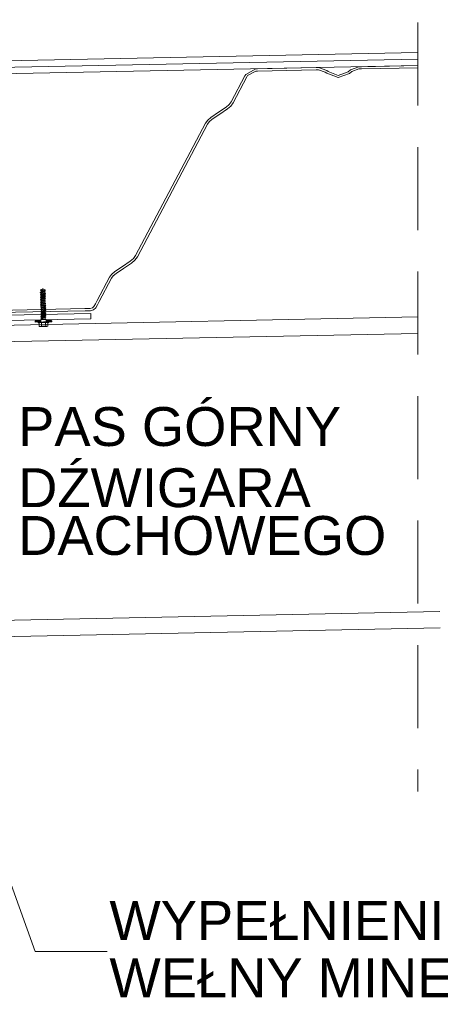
# Model space of a CAD drawing. Header units: millimetres. Extents: x -3262 to 9, y -3066 to -755.
# Tile 5 of 9: x -2698 to -2535, y -1759 to -1379. Entities that reach past the tile are written whole.
import ezdxf

# ---------------------------------------------------------------- set-up
doc = ezdxf.new("R2010")
doc.units = ezdxf.units.MM
doc.header["$MEASUREMENT"] = 0
doc.linetypes.add('ACAD_ISO03W100', pattern=[2500, 1250, -1250])
doc.linetypes.add('JIS_02_2.0', pattern=[48, 32, -16])
doc.layers.add('a___przekrojowa___0.5_Nr_pióra__160', color=7, linetype='Continuous', lineweight=20, true_color=0x020602)
for name, color, linetype, lineweight in [('a___widokowa_0.25_Nr_pióra__130', 5, 'Continuous', 20), ('Budowlane - Opisy_Nr_pióra__7', 7, 'Continuous', 13), ('detale_Nr_pióra__7', 7, 'Continuous', 13), ('wypelnienia przekrojowe_Nr_pióra__251', 94, 'Continuous', 20)]:
    doc.layers.add(name, color=color, linetype=linetype, lineweight=lineweight)
doc.styles.add('GENERATED_STYLE_1', font='txt')

msp = doc.modelspace()

# ---------------------------------------------------------------- linework, layer by layer
at = {"layer": 'a___przekrojowa___0.5_Nr_pióra__160', "linetype": 'Continuous'}
for p, q in [((-2610.74, -1400.88), (-2610.42, -1400.29)), ((-2610.42, -1400.29), (-2606.56, -1398.14)), ((-2609.67, -1400.72), (-2606.55, -1399.01)), ((-2606.56, -1398.14), (-2605.91, -1398.11)), ((-2606.55, -1399.01), (-2605.88, -1398.99)), ((-2605.91, -1398.11), (-2583.2, -1397.66)), ((-2605.88, -1398.99), (-2583.18, -1398.53)), ((-2583.2, -1397.66), (-2582.37, -1397.63)), ((-2583.18, -1398.53), (-2582.34, -1398.51)), ((-2579.16, -1398.76), (-2582.37, -1397.63)), ((-2579.71, -1399.44), (-2582.34, -1398.51)), ((-2579.19, -1399.86), (-2579.71, -1399.44)), ((-2574.8, -1401.52), (-2579.19, -1399.86)), ((-2578.63, -1399.19), (-2579.16, -1398.76)), ((-2574.8, -1400.65), (-2578.63, -1399.19)), ((-2574.8, -1400.65), (-2570.93, -1399.3)), ((-2574.8, -1401.52), (-2570.37, -1399.96)), ((-2570.93, -1399.3), (-2569.99, -1398.47)), ((-2570.37, -1399.96), (-2569.42, -1399.13)), ((-2569.99, -1398.47), (-2566.74, -1397.31)), ((-2569.42, -1399.13), (-2566.76, -1398.19)), ((-2565.74, -1398.18), (-2566.76, -1398.19)), ((-2565.75, -1397.31), (-2566.74, -1397.31)), ((-2565.75, -1397.31), (-2544.02, -1396.87)), ((-2565.74, -1398.18), (-2544.02, -1397.75)), ((-2615.99, -1410.83), (-2610.74, -1400.88)), ((-2615.23, -1411.25), (-2609.97, -1401.29)), ((-2609.97, -1401.29), (-2609.67, -1400.72)), ((-2617.96, -1412.91), (-2616.79, -1411.9)), ((-2616.79, -1411.9), (-2615.99, -1410.83)), ((-2616.17, -1412.51), (-2615.23, -1411.25)), ((-2623.9, -1416.87), (-2620.89, -1414.87)), ((-2623.38, -1417.57), (-2620.45, -1415.62)), ((-2620.89, -1414.87), (-2617.96, -1412.91)), ((-2620.45, -1415.62), (-2617.44, -1413.61)), ((-2617.44, -1413.61), (-2616.17, -1412.51)), ((-2652.94, -1470.15), (-2625.93, -1419.04)), ((-2652.18, -1470.57), (-2625.16, -1419.45)), ((-2625.93, -1419.04), (-2625.1, -1417.92)), ((-2625.16, -1419.45), (-2624.48, -1418.53)), ((-2625.1, -1417.92), (-2623.9, -1416.87)), ((-2624.48, -1418.53), (-2623.38, -1417.57)), ((-2657.98, -1474.33), (-2654.97, -1472.32)), ((-2654.97, -1472.32), (-2653.77, -1471.27)), ((-2654.45, -1473.02), (-2653.15, -1471.88)), ((-2653.77, -1471.27), (-2652.94, -1470.15)), ((-2653.15, -1471.88), (-2652.18, -1470.57)), ((-2662.18, -1477.38), (-2660.98, -1476.33)), ((-2660.98, -1476.33), (-2657.98, -1474.33)), ((-2660.46, -1477.03), (-2657.54, -1475.08)), ((-2657.54, -1475.08), (-2654.45, -1473.02)), ((-2667.75, -1487.44), (-2663, -1478.48)), ((-2666.98, -1487.86), (-2662.23, -1478.9)), ((-2663, -1478.48), (-2662.18, -1477.38)), ((-2662.23, -1478.9), (-2661.55, -1477.99)), ((-2661.55, -1477.99), (-2660.46, -1477.03)), ((-2668.42, -1488.71), (-2667.75, -1487.44)), ((-2706.13, -1491.26), (-2672.43, -1490.58)), ((-2706.11, -1492.13), (-2672.41, -1491.46)), ((-2672.43, -1490.58), (-2671.81, -1490.57)), ((-2672.41, -1491.46), (-2671.79, -1491.44)), ((-2671.81, -1490.57), (-2670.37, -1490.5)), ((-2671.79, -1491.44), (-2670.31, -1491.37)), ((-2670.37, -1490.5), (-2669.54, -1490.28)), ((-2670.31, -1491.37), (-2669.13, -1491.05)), ((-2669.54, -1490.28), (-2669, -1489.75)), ((-2669.13, -1491.05), (-2668.26, -1490.21)), ((-2669, -1489.75), (-2668.42, -1488.71)), ((-2668.26, -1490.21), (-2667.65, -1489.1)), ((-2667.65, -1489.1), (-2666.98, -1487.86))]:
    msp.add_line(p, q, dxfattribs=at)
at = {"layer": 'a___widokowa_0.25_Nr_pióra__130', "linetype": 'JIS_02_2.0'}
msp.add_line((-2544.02, -1044.28), (-2544.02, -1676.72), dxfattribs=at)
at = {"layer": 'a___widokowa_0.25_Nr_pióra__130', "linetype": 'Continuous'}
for p, q in [((-2544.02, -1493.8), (-2821.1, -1499.35)), ((-2544.02, -1500.11), (-2821.1, -1505.65)), ((-2535.51, -1607.36), (-2823.14, -1613.11)), ((-2535.38, -1613.66), (-2823.14, -1619.41))]:
    msp.add_line(p, q, dxfattribs=at)
at = {"layer": 'a___widokowa_0.25_Nr_pióra__130', "linetype": 'Continuous', "flags": 128}
for points in [[(-2544.02, -1391.87), (-3066.59, -1402.32)], [(-2544.02, -1396.87), (-3066.59, -1407.32)]]:
    msp.add_lwpolyline(points, dxfattribs=at)
at = {"layer": 'a___widokowa_0.25_Nr_pióra__130', "linetype": 'ACAD_ISO03W100', "flags": 128}
msp.add_lwpolyline([(-2544.02, -1394.37), (-3066.59, -1404.82)], dxfattribs=at)
at = {"layer": 'detale_Nr_pióra__7', "linetype": 'Continuous'}
for p, q in [((-2689.53, -1483.33), (-2688.7, -1482.93)), ((-2689.51, -1483.89), (-2689.53, -1483.33)), ((-2689.51, -1483.89), (-2689.53, -1483.33)), ((-2687.84, -1483.86), (-2689.51, -1483.89)), ((-2687.84, -1483.86), (-2689.51, -1483.89)), ((-2689.39, -1484.09), (-2689.51, -1483.89)), ((-2689.39, -1484.09), (-2689.51, -1483.89)), ((-2688.67, -1484.08), (-2688.7, -1482.84)), ((-2687.85, -1483.3), (-2688.7, -1482.93)), ((-2687.96, -1484.06), (-2687.84, -1483.86)), ((-2687.96, -1484.06), (-2687.84, -1483.86)), ((-2687.84, -1483.86), (-2687.85, -1483.3)), ((-2687.84, -1483.86), (-2687.85, -1483.3)), ((-2689.66, -1484.39), (-2688.39, -1484.2)), ((-2689.66, -1484.44), (-2688.39, -1484.2)), ((-2689.66, -1484.39), (-2688.39, -1484.2)), ((-2689.66, -1484.44), (-2688.39, -1484.2)), ((-2689.66, -1484.39), (-2689.39, -1484.22)), ((-2689.66, -1484.39), (-2689.39, -1484.22)), ((-2689.66, -1484.44), (-2689.66, -1484.39)), ((-2689.66, -1484.44), (-2689.66, -1484.39)), ((-2689.38, -1484.59), (-2689.66, -1484.44)), ((-2689.38, -1484.59), (-2689.66, -1484.44)), ((-2689.64, -1485.04), (-2687.67, -1484.67)), ((-2689.64, -1485.04), (-2687.67, -1484.67)), ((-2689.64, -1485.09), (-2687.67, -1484.73)), ((-2689.64, -1485.09), (-2687.67, -1484.73)), ((-2689.64, -1485.04), (-2689.38, -1484.88)), ((-2689.64, -1485.04), (-2689.38, -1484.88)), ((-2689.64, -1485.09), (-2689.64, -1485.04)), ((-2689.64, -1485.09), (-2689.64, -1485.04)), ((-2689.37, -1485.24), (-2689.64, -1485.09)), ((-2689.37, -1485.24), (-2689.64, -1485.09)), ((-2689.63, -1485.69), (-2687.66, -1485.32)), ((-2689.63, -1485.69), (-2687.66, -1485.32)), ((-2689.63, -1485.74), (-2687.66, -1485.38)), ((-2689.63, -1485.74), (-2687.66, -1485.38)), ((-2689.63, -1485.69), (-2689.37, -1485.53)), ((-2689.63, -1485.69), (-2689.37, -1485.53)), ((-2689.63, -1485.74), (-2689.63, -1485.69)), ((-2689.63, -1485.74), (-2689.63, -1485.69)), ((-2689.36, -1485.89), (-2689.63, -1485.74)), ((-2689.36, -1485.89), (-2689.63, -1485.74)), ((-2689.62, -1486.34), (-2687.65, -1485.97)), ((-2689.62, -1486.34), (-2687.65, -1485.97)), ((-2689.62, -1486.39), (-2687.65, -1486.03)), ((-2689.62, -1486.39), (-2687.65, -1486.03)), ((-2689.62, -1486.34), (-2689.35, -1486.18)), ((-2689.62, -1486.34), (-2689.35, -1486.18)), ((-2689.62, -1486.39), (-2689.62, -1486.34)), ((-2689.62, -1486.39), (-2689.62, -1486.34)), ((-2689.34, -1486.54), (-2689.62, -1486.39)), ((-2689.34, -1486.54), (-2689.62, -1486.39)), ((-2689.61, -1486.99), (-2687.63, -1486.62)), ((-2689.61, -1486.99), (-2687.63, -1486.62)), ((-2689.61, -1486.99), (-2689.34, -1486.83)), ((-2689.61, -1486.99), (-2689.34, -1486.83)), ((-2689.6, -1487.04), (-2689.61, -1486.99)), ((-2689.6, -1487.04), (-2689.61, -1486.99)), ((-2689.6, -1487.04), (-2687.63, -1486.68)), ((-2689.6, -1487.04), (-2687.63, -1486.68)), ((-2689.33, -1487.19), (-2689.6, -1487.04)), ((-2689.33, -1487.19), (-2689.6, -1487.04)), ((-2689.59, -1487.64), (-2687.62, -1487.28)), ((-2689.59, -1487.64), (-2687.62, -1487.28)), ((-2689.59, -1487.7), (-2687.62, -1487.33)), ((-2689.59, -1487.7), (-2687.62, -1487.33)), ((-2689.59, -1487.64), (-2689.33, -1487.48)), ((-2689.59, -1487.64), (-2689.33, -1487.48)), ((-2689.59, -1487.7), (-2689.59, -1487.64)), ((-2689.59, -1487.7), (-2689.59, -1487.64)), ((-2689.32, -1487.85), (-2689.59, -1487.7)), ((-2689.32, -1487.85), (-2689.59, -1487.7)), ((-2687.96, -1484.06), (-2689.39, -1484.09)), ((-2687.96, -1484.06), (-2689.39, -1484.09)), ((-2689.39, -1484.22), (-2689.39, -1484.09)), ((-2689.39, -1484.22), (-2689.39, -1484.09)), ((-2688.39, -1484.2), (-2689.39, -1484.22)), ((-2688.39, -1484.2), (-2689.39, -1484.22)), ((-2689.38, -1484.59), (-2688.39, -1484.2)), ((-2689.38, -1484.59), (-2688.39, -1484.2)), ((-2689.38, -1484.88), (-2687.95, -1484.52)), ((-2689.38, -1484.88), (-2687.95, -1484.52)), ((-2689.38, -1484.88), (-2689.38, -1484.59)), ((-2689.38, -1484.88), (-2689.38, -1484.59)), ((-2689.37, -1485.24), (-2687.94, -1484.89)), ((-2689.37, -1485.24), (-2687.94, -1484.89)), ((-2689.37, -1485.53), (-2687.93, -1485.17)), ((-2689.37, -1485.53), (-2687.93, -1485.17)), ((-2689.37, -1485.53), (-2689.37, -1485.24)), ((-2689.37, -1485.53), (-2689.37, -1485.24)), ((-2689.36, -1485.89), (-2687.93, -1485.54)), ((-2689.36, -1485.89), (-2687.93, -1485.54)), ((-2689.35, -1486.18), (-2689.36, -1485.89)), ((-2689.35, -1486.18), (-2689.36, -1485.89)), ((-2689.35, -1486.18), (-2687.92, -1485.82)), ((-2689.35, -1486.18), (-2687.92, -1485.82)), ((-2689.34, -1486.54), (-2687.91, -1486.19)), ((-2689.34, -1486.54), (-2687.91, -1486.19)), ((-2689.34, -1486.83), (-2687.91, -1486.47)), ((-2689.34, -1486.83), (-2687.91, -1486.47)), ((-2689.34, -1486.83), (-2689.34, -1486.54)), ((-2689.34, -1486.83), (-2689.34, -1486.54)), ((-2689.33, -1487.19), (-2687.9, -1486.84)), ((-2689.33, -1487.19), (-2687.9, -1486.84)), ((-2689.33, -1487.48), (-2687.89, -1487.13)), ((-2689.33, -1487.48), (-2687.89, -1487.13)), ((-2689.33, -1487.48), (-2689.33, -1487.19)), ((-2689.33, -1487.48), (-2689.33, -1487.19)), ((-2689.32, -1487.85), (-2687.89, -1487.49)), ((-2689.32, -1487.85), (-2687.89, -1487.49)), ((-2689.31, -1488.13), (-2687.88, -1487.78)), ((-2689.31, -1488.13), (-2687.88, -1487.78)), ((-2687.95, -1484.52), (-2687.96, -1484.06)), ((-2687.95, -1484.52), (-2687.96, -1484.06)), ((-2687.67, -1484.67), (-2687.95, -1484.52)), ((-2687.67, -1484.67), (-2687.95, -1484.52)), ((-2687.94, -1484.89), (-2687.67, -1484.73)), ((-2687.94, -1484.89), (-2687.67, -1484.73)), ((-2687.93, -1485.17), (-2687.94, -1484.89)), ((-2687.93, -1485.17), (-2687.94, -1484.89)), ((-2687.66, -1485.32), (-2687.93, -1485.17)), ((-2687.66, -1485.32), (-2687.93, -1485.17)), ((-2687.93, -1485.54), (-2687.66, -1485.38)), ((-2687.93, -1485.54), (-2687.66, -1485.38)), ((-2687.92, -1485.82), (-2687.93, -1485.54)), ((-2687.92, -1485.82), (-2687.93, -1485.54)), ((-2687.65, -1485.97), (-2687.92, -1485.82)), ((-2687.65, -1485.97), (-2687.92, -1485.82)), ((-2687.91, -1486.19), (-2687.65, -1486.03)), ((-2687.91, -1486.19), (-2687.65, -1486.03)), ((-2687.91, -1486.47), (-2687.91, -1486.19)), ((-2687.91, -1486.47), (-2687.91, -1486.19)), ((-2687.63, -1486.68), (-2687.91, -1486.47)), ((-2687.63, -1486.68), (-2687.91, -1486.47)), ((-2687.9, -1486.84), (-2687.63, -1486.68)), ((-2687.9, -1486.84), (-2687.63, -1486.68)), ((-2687.89, -1487.13), (-2687.9, -1486.84)), ((-2687.89, -1487.13), (-2687.9, -1486.84)), ((-2687.62, -1487.28), (-2687.89, -1487.13)), ((-2687.62, -1487.28), (-2687.89, -1487.13)), ((-2687.89, -1487.49), (-2687.62, -1487.33)), ((-2687.89, -1487.49), (-2687.62, -1487.33)), ((-2687.88, -1487.78), (-2687.89, -1487.49)), ((-2687.88, -1487.78), (-2687.89, -1487.49)), ((-2687.61, -1487.98), (-2687.88, -1487.78)), ((-2687.61, -1487.98), (-2687.88, -1487.78)), ((-2687.67, -1484.73), (-2687.67, -1484.67)), ((-2687.67, -1484.73), (-2687.67, -1484.67)), ((-2687.66, -1485.38), (-2687.66, -1485.32)), ((-2687.66, -1485.38), (-2687.66, -1485.32)), ((-2687.65, -1486.03), (-2687.65, -1485.97)), ((-2687.65, -1486.03), (-2687.65, -1485.97)), ((-2687.63, -1486.68), (-2687.63, -1486.62)), ((-2687.63, -1486.68), (-2687.63, -1486.62)), ((-2687.62, -1487.33), (-2687.62, -1487.28)), ((-2687.62, -1487.33), (-2687.62, -1487.28)), ((-2689.58, -1488.29), (-2687.61, -1487.93)), ((-2689.58, -1488.29), (-2687.61, -1487.93)), ((-2689.58, -1488.35), (-2687.61, -1487.98)), ((-2689.58, -1488.35), (-2687.61, -1487.98)), ((-2689.58, -1488.29), (-2689.31, -1488.13)), ((-2689.31, -1488.5), (-2689.58, -1488.35)), ((-2689.57, -1488.94), (-2687.59, -1488.58)), ((-2689.57, -1488.94), (-2687.59, -1488.58)), ((-2689.57, -1489), (-2687.59, -1488.63)), ((-2689.57, -1489), (-2687.59, -1488.63)), ((-2689.57, -1488.94), (-2689.3, -1488.78)), ((-2689.29, -1489.15), (-2689.57, -1489)), ((-2689.55, -1489.59), (-2687.58, -1489.23)), ((-2689.55, -1489.59), (-2687.58, -1489.23)), ((-2689.55, -1489.65), (-2687.58, -1489.28)), ((-2689.55, -1489.65), (-2687.58, -1489.28)), ((-2689.55, -1489.59), (-2689.29, -1489.43)), ((-2689.28, -1489.8), (-2689.55, -1489.65)), ((-2689.54, -1490.25), (-2687.57, -1489.88)), ((-2689.54, -1490.25), (-2687.57, -1489.88)), ((-2689.54, -1490.3), (-2687.57, -1489.93)), ((-2689.54, -1490.3), (-2687.57, -1489.93)), ((-2689.54, -1490.25), (-2689.27, -1490.08)), ((-2689.27, -1490.45), (-2689.54, -1490.3)), ((-2689.53, -1490.9), (-2687.56, -1490.53)), ((-2689.53, -1490.9), (-2687.56, -1490.53)), ((-2689.53, -1490.95), (-2687.55, -1490.59)), ((-2689.53, -1490.95), (-2687.55, -1490.59)), ((-2689.53, -1490.9), (-2689.26, -1490.74)), ((-2689.25, -1491.1), (-2689.53, -1490.95)), ((-2689.51, -1491.55), (-2687.54, -1491.18)), ((-2689.51, -1491.55), (-2687.54, -1491.18)), ((-2689.51, -1491.6), (-2687.54, -1491.24)), ((-2689.51, -1491.6), (-2687.54, -1491.24)), ((-2689.51, -1491.55), (-2689.25, -1491.39)), ((-2689.24, -1491.75), (-2689.51, -1491.6)), ((-2689.31, -1488.13), (-2689.32, -1487.85)), ((-2689.31, -1488.13), (-2689.32, -1487.85)), ((-2689.31, -1488.5), (-2687.87, -1488.14)), ((-2689.31, -1488.5), (-2687.87, -1488.14)), ((-2689.31, -1488.5), (-2687.87, -1488.14)), ((-2689.3, -1488.78), (-2689.31, -1488.5)), ((-2689.3, -1488.78), (-2689.31, -1488.5)), ((-2689.3, -1488.78), (-2687.87, -1488.43)), ((-2689.3, -1488.78), (-2687.87, -1488.43)), ((-2689.29, -1489.15), (-2687.86, -1488.79)), ((-2689.29, -1489.15), (-2687.86, -1488.79)), ((-2689.29, -1489.15), (-2687.86, -1488.79)), ((-2689.29, -1489.43), (-2687.85, -1489.08)), ((-2689.29, -1489.43), (-2687.85, -1489.08)), ((-2689.29, -1489.43), (-2689.29, -1489.15)), ((-2689.29, -1489.43), (-2689.29, -1489.15)), ((-2689.28, -1489.8), (-2687.85, -1489.44)), ((-2689.28, -1489.8), (-2687.85, -1489.44)), ((-2689.28, -1489.8), (-2687.85, -1489.44)), ((-2689.27, -1490.08), (-2689.28, -1489.8)), ((-2689.27, -1490.08), (-2689.28, -1489.8)), ((-2689.27, -1490.08), (-2687.84, -1489.73)), ((-2689.27, -1490.08), (-2687.84, -1489.73)), ((-2689.27, -1490.45), (-2687.83, -1490.1)), ((-2689.27, -1490.45), (-2687.83, -1490.1)), ((-2689.27, -1490.45), (-2687.83, -1490.1)), ((-2689.26, -1490.74), (-2689.27, -1490.45)), ((-2689.26, -1490.74), (-2689.27, -1490.45)), ((-2689.26, -1490.74), (-2687.83, -1490.38)), ((-2689.26, -1490.74), (-2687.83, -1490.38)), ((-2689.25, -1491.1), (-2687.82, -1490.75)), ((-2689.25, -1491.1), (-2687.82, -1490.75)), ((-2689.25, -1491.1), (-2687.82, -1490.75)), ((-2689.25, -1491.39), (-2687.82, -1491.03)), ((-2689.25, -1491.39), (-2687.82, -1491.03)), ((-2689.25, -1491.39), (-2689.25, -1491.1)), ((-2689.25, -1491.39), (-2689.25, -1491.1)), ((-2689.24, -1491.75), (-2687.81, -1491.4)), ((-2689.24, -1491.75), (-2687.81, -1491.4)), ((-2689.24, -1491.75), (-2687.81, -1491.4)), ((-2687.87, -1488.14), (-2687.61, -1487.98)), ((-2687.87, -1488.14), (-2687.61, -1487.98)), ((-2687.87, -1488.43), (-2687.87, -1488.14)), ((-2687.87, -1488.43), (-2687.87, -1488.14)), ((-2687.59, -1488.63), (-2687.87, -1488.43)), ((-2687.59, -1488.63), (-2687.87, -1488.43)), ((-2687.86, -1488.79), (-2687.59, -1488.63)), ((-2687.86, -1488.79), (-2687.59, -1488.63)), ((-2687.85, -1489.08), (-2687.86, -1488.79)), ((-2687.85, -1489.08), (-2687.86, -1488.79)), ((-2687.58, -1489.28), (-2687.85, -1489.08)), ((-2687.58, -1489.28), (-2687.85, -1489.08)), ((-2687.85, -1489.44), (-2687.58, -1489.28)), ((-2687.85, -1489.44), (-2687.58, -1489.28)), ((-2687.84, -1489.73), (-2687.85, -1489.44)), ((-2687.84, -1489.73), (-2687.85, -1489.44)), ((-2687.57, -1489.93), (-2687.84, -1489.73)), ((-2687.57, -1489.93), (-2687.84, -1489.73)), ((-2687.83, -1490.1), (-2687.57, -1489.93)), ((-2687.83, -1490.1), (-2687.57, -1489.93)), ((-2687.83, -1490.38), (-2687.83, -1490.1)), ((-2687.83, -1490.38), (-2687.83, -1490.1)), ((-2687.55, -1490.59), (-2687.83, -1490.38)), ((-2687.55, -1490.59), (-2687.83, -1490.38)), ((-2687.82, -1490.75), (-2687.55, -1490.59)), ((-2687.82, -1490.75), (-2687.55, -1490.59)), ((-2687.82, -1491.03), (-2687.82, -1490.75)), ((-2687.82, -1491.03), (-2687.82, -1490.75)), ((-2687.54, -1491.24), (-2687.82, -1491.03)), ((-2687.54, -1491.24), (-2687.82, -1491.03)), ((-2687.81, -1491.4), (-2687.54, -1491.24)), ((-2687.81, -1491.4), (-2687.54, -1491.24)), ((-2687.8, -1491.68), (-2687.81, -1491.4)), ((-2687.8, -1491.68), (-2687.81, -1491.4)), ((-2687.61, -1487.98), (-2687.61, -1487.93)), ((-2687.61, -1487.98), (-2687.61, -1487.93)), ((-2687.59, -1488.63), (-2687.59, -1488.58)), ((-2687.59, -1488.63), (-2687.59, -1488.58)), ((-2687.58, -1489.28), (-2687.58, -1489.23)), ((-2687.58, -1489.28), (-2687.58, -1489.23)), ((-2687.57, -1489.93), (-2687.57, -1489.88)), ((-2687.57, -1489.93), (-2687.57, -1489.88)), ((-2687.55, -1490.59), (-2687.56, -1490.53)), ((-2687.55, -1490.59), (-2687.56, -1490.53)), ((-2687.54, -1491.24), (-2687.54, -1491.18)), ((-2687.54, -1491.24), (-2687.54, -1491.18)), ((-2689.58, -1495.37), (-2691.62, -1495.41)), ((-2691.61, -1495.77), (-2691.62, -1495.41)), ((-2689.45, -1495), (-2691.46, -1495.04)), ((-2691.44, -1495.13), (-2689.45, -1495.09)), ((-2689.57, -1495.73), (-2689.58, -1495.37)), ((-2689.57, -1495.73), (-2689.58, -1495.37)), ((-2689.5, -1492.2), (-2687.53, -1491.83)), ((-2689.5, -1492.2), (-2687.53, -1491.83)), ((-2689.5, -1492.25), (-2687.53, -1491.89)), ((-2689.5, -1492.25), (-2687.53, -1491.89)), ((-2689.5, -1492.2), (-2689.24, -1492.04)), ((-2689.23, -1492.4), (-2689.5, -1492.25)), ((-2689.49, -1492.85), (-2687.52, -1492.48)), ((-2689.49, -1492.85), (-2687.52, -1492.48)), ((-2689.49, -1492.9), (-2687.52, -1492.54)), ((-2689.49, -1492.9), (-2687.52, -1492.54)), ((-2689.49, -1492.85), (-2689.22, -1492.69)), ((-2689.21, -1493.05), (-2689.49, -1492.9)), ((-2689.48, -1493.5), (-2687.5, -1493.14)), ((-2689.48, -1493.5), (-2687.5, -1493.14)), ((-2689.48, -1493.5), (-2689.21, -1493.34)), ((-2689.48, -1493.5), (-2689.21, -1493.34)), ((-2689.47, -1493.55), (-2689.48, -1493.5)), ((-2689.47, -1493.55), (-2689.48, -1493.5)), ((-2689.47, -1493.55), (-2687.5, -1493.19)), ((-2689.47, -1493.55), (-2687.5, -1493.19)), ((-2689.2, -1493.71), (-2689.47, -1493.55)), ((-2689.2, -1493.71), (-2689.47, -1493.55)), ((-2689.46, -1494.15), (-2687.49, -1493.79)), ((-2689.46, -1494.15), (-2687.49, -1493.79)), ((-2689.46, -1494.21), (-2687.49, -1493.84)), ((-2689.46, -1494.21), (-2687.49, -1493.84)), ((-2689.46, -1494.15), (-2689.2, -1493.99)), ((-2689.46, -1494.15), (-2689.2, -1493.99)), ((-2689.46, -1494.21), (-2689.46, -1494.15)), ((-2689.46, -1494.21), (-2689.46, -1494.15)), ((-2689.19, -1494.36), (-2689.46, -1494.21)), ((-2689.19, -1494.36), (-2689.46, -1494.21)), ((-2689.45, -1494.83), (-2689.18, -1494.64)), ((-2687.47, -1494.79), (-2689.45, -1494.83)), ((-2687.47, -1494.79), (-2689.45, -1494.83)), ((-2689.44, -1495.62), (-2689.45, -1494.83)), ((-2689.44, -1495.62), (-2689.45, -1494.83)), ((-2689.24, -1492.04), (-2687.8, -1491.68)), ((-2689.24, -1492.04), (-2687.8, -1491.68)), ((-2689.24, -1492.04), (-2689.24, -1491.75)), ((-2689.24, -1492.04), (-2689.24, -1491.75)), ((-2689.23, -1492.4), (-2687.8, -1492.05)), ((-2689.23, -1492.4), (-2687.8, -1492.05)), ((-2689.23, -1492.4), (-2687.8, -1492.05)), ((-2689.22, -1492.69), (-2689.23, -1492.4)), ((-2689.22, -1492.69), (-2689.23, -1492.4)), ((-2689.22, -1492.69), (-2687.79, -1492.33)), ((-2689.22, -1492.69), (-2687.79, -1492.33)), ((-2689.21, -1493.05), (-2687.78, -1492.7)), ((-2689.21, -1493.05), (-2687.78, -1492.7)), ((-2689.21, -1493.05), (-2687.78, -1492.7)), ((-2689.21, -1493.34), (-2687.78, -1492.99)), ((-2689.21, -1493.34), (-2687.78, -1492.99)), ((-2689.21, -1493.34), (-2689.21, -1493.05)), ((-2689.21, -1493.34), (-2689.21, -1493.05)), ((-2689.2, -1493.71), (-2687.77, -1493.35)), ((-2689.2, -1493.71), (-2687.77, -1493.35)), ((-2689.2, -1493.99), (-2687.76, -1493.64)), ((-2689.2, -1493.99), (-2687.76, -1493.64)), ((-2689.2, -1493.99), (-2689.2, -1493.71)), ((-2689.2, -1493.99), (-2689.2, -1493.71)), ((-2689.19, -1494.36), (-2687.76, -1494)), ((-2689.19, -1494.36), (-2687.76, -1494)), ((-2689.18, -1494.64), (-2689.19, -1494.36)), ((-2687.74, -1494.61), (-2689.18, -1494.64)), ((-2687.53, -1491.89), (-2687.8, -1491.68)), ((-2687.53, -1491.89), (-2687.8, -1491.68)), ((-2687.8, -1492.05), (-2687.53, -1491.89)), ((-2687.8, -1492.05), (-2687.53, -1491.89)), ((-2687.79, -1492.33), (-2687.8, -1492.05)), ((-2687.79, -1492.33), (-2687.8, -1492.05)), ((-2687.52, -1492.54), (-2687.79, -1492.33)), ((-2687.52, -1492.54), (-2687.79, -1492.33)), ((-2687.78, -1492.7), (-2687.52, -1492.54)), ((-2687.78, -1492.7), (-2687.52, -1492.54)), ((-2687.78, -1492.99), (-2687.78, -1492.7)), ((-2687.78, -1492.99), (-2687.78, -1492.7)), ((-2687.5, -1493.19), (-2687.78, -1492.99)), ((-2687.5, -1493.19), (-2687.78, -1492.99)), ((-2687.77, -1493.35), (-2687.5, -1493.19)), ((-2687.77, -1493.35), (-2687.5, -1493.19)), ((-2687.76, -1493.64), (-2687.77, -1493.35)), ((-2687.76, -1493.64), (-2687.77, -1493.35)), ((-2687.49, -1493.79), (-2687.76, -1493.64)), ((-2687.49, -1493.79), (-2687.76, -1493.64)), ((-2687.76, -1494), (-2687.49, -1493.84)), ((-2687.76, -1494), (-2687.49, -1493.84)), ((-2687.74, -1494.61), (-2687.76, -1494)), ((-2687.75, -1494.29), (-2687.76, -1494)), ((-2687.47, -1494.79), (-2687.74, -1494.61)), ((-2687.53, -1491.89), (-2687.53, -1491.83)), ((-2687.53, -1491.89), (-2687.53, -1491.83)), ((-2687.52, -1492.54), (-2687.52, -1492.48)), ((-2687.52, -1492.54), (-2687.52, -1492.48)), ((-2687.5, -1493.19), (-2687.5, -1493.14)), ((-2687.5, -1493.19), (-2687.5, -1493.14)), ((-2687.49, -1493.84), (-2687.49, -1493.79)), ((-2687.49, -1493.84), (-2687.49, -1493.79)), ((-2687.45, -1495.58), (-2687.47, -1494.79)), ((-2687.45, -1495.58), (-2687.47, -1494.79)), ((-2687.46, -1494.96), (-2685.45, -1494.92)), ((-2685.47, -1495.01), (-2687.46, -1495.05)), ((-2687.32, -1495.32), (-2685.28, -1495.28)), ((-2687.31, -1495.68), (-2687.32, -1495.32)), ((-2685.27, -1495.64), (-2685.28, -1495.28)), ((-2689.57, -1495.73), (-2691.61, -1495.77)), ((-2688.44, -1495.71), (-2690.37, -1495.74)), ((-2688.44, -1495.71), (-2690.37, -1495.74)), ((-2688.44, -1495.99), (-2690.36, -1496.03)), ((-2688.44, -1495.99), (-2690.36, -1496.03)), ((-2690.07, -1497.41), (-2690.1, -1496.1)), ((-2690.07, -1497.41), (-2690.1, -1496.1)), ((-2688.44, -1495.71), (-2689.9, -1495.74)), ((-2688.44, -1495.71), (-2689.9, -1495.74)), ((-2689.65, -1497.53), (-2687.16, -1497.48)), ((-2689.65, -1497.53), (-2687.16, -1497.48)), ((-2689.49, -1497.53), (-2689.45, -1497.35)), ((-2689.49, -1497.53), (-2689.45, -1497.35)), ((-2687.37, -1497.3), (-2689.45, -1497.35)), ((-2687.37, -1497.3), (-2689.45, -1497.35)), ((-2689.24, -1497.39), (-2689.27, -1496.01)), ((-2689.24, -1497.39), (-2689.27, -1496.01)), ((-2686.52, -1495.67), (-2688.44, -1495.71)), ((-2686.52, -1495.67), (-2688.44, -1495.71)), ((-2686.98, -1495.68), (-2688.44, -1495.71)), ((-2686.98, -1495.68), (-2688.44, -1495.71)), ((-2686.51, -1495.96), (-2688.44, -1495.99)), ((-2686.51, -1495.96), (-2688.44, -1495.99)), ((-2687.58, -1497.36), (-2687.61, -1495.98)), ((-2687.58, -1497.36), (-2687.61, -1495.98)), ((-2687.32, -1497.48), (-2687.37, -1497.3)), ((-2687.32, -1497.48), (-2687.37, -1497.3)), ((-2687.31, -1495.68), (-2685.27, -1495.64)), ((-2686.75, -1497.34), (-2686.77, -1496.03)), ((-2686.75, -1497.34), (-2686.77, -1496.03))]:
    msp.add_line(p, q, dxfattribs=at)
at = {"layer": 'detale_Nr_pióra__7', "linetype": 'Continuous', "flags": 128}
msp.add_lwpolyline([(-2794.95, -1450.67), (-2691.63, -1738.34), (-2663.89, -1738.34)], dxfattribs=at)
at = {"layer": 'detale_Nr_pióra__7', "linetype": 'Continuous'}
for centre, radius, start, end in [((-2688.7, -1482.59), 1.11, 222.0502, 320.2413), ((-2691.81, -1495.11), 0.36, 303.2922, 11.1458), ((-2685.1, -1494.98), 0.36, 171.1458, 238.9994), ((-2690.36, -1495.89), 0.144, 91.1458, 271.1458), ((-2690.36, -1495.89), 0.144, 91.1458, 271.1458), ((-2690.17, -1496.1), 0.072, 1.1458, 91.1458), ((-2690.17, -1496.1), 0.072, 1.1458, 91.1458), ((-2689.67, -1496.79), 0.738, 236.8886, 305.4029), ((-2689.67, -1496.79), 0.738, 236.8886, 305.4029), ((-2689.54, -1495.62), 0.108, 271.1458, 1.1458), ((-2689.54, -1495.62), 0.108, 271.1458, 1.1458), ((-2688.46, -1494.75), 2.76, 253.6257, 288.6658), ((-2688.46, -1494.75), 2.76, 253.6257, 288.6658), ((-2687.18, -1496.74), 0.738, 236.8886, 305.4029), ((-2687.18, -1496.74), 0.738, 236.8886, 305.4029), ((-2687.34, -1495.58), 0.108, 181.1458, 271.1458), ((-2687.34, -1495.58), 0.108, 181.1458, 271.1458), ((-2686.7, -1496.03), 0.072, 91.1458, 181.1458), ((-2686.7, -1496.03), 0.072, 91.1458, 181.1458), ((-2686.51, -1495.81), 0.144, 271.1458, 91.1458), ((-2686.51, -1495.81), 0.144, 271.1458, 91.1458)]:
    msp.add_arc(centre, radius, start, end, dxfattribs=at)
at = {"layer": 'wypelnienia przekrojowe_Nr_pióra__251', "linetype": 'Continuous', "flags": 128}
msp.add_lwpolyline([(-3010.62, -1501.3), (-2670.18, -1494.49), (-2670.22, -1492.46), (-3010.66, -1499.27)], close=True, dxfattribs=at)

# ---------------------------------------------------------------- texts
at = {"layer": 'Budowlane - Opisy_Nr_pióra__7', "linetype": 'Continuous', "char_height": 15, "attachment_point": 7, "style": 'GENERATED_STYLE_1'}
for s, insert in [('\\A1;{\\fArial|b0|i0|c238|p38;PAS GÓRNY}', (-2698.21, -1543.74)), ('\\A1;{\\fArial|b0|i0|c238|p38;DŹWIGARA}', (-2698.21, -1567.31)), ('\\A1;{\\fArial|b0|i0|c238|p38;DACHOWEGO}', (-2698.21, -1585.74)), ('\\A1;{\\fArial|b0|i0|c238|p38;WYPEŁNIENIE Z}', (-2662.99, -1733.95)), ('\\A1;{\\fArial|b0|i0|c238|p38;WEŁNY MINERALNEJ}', (-2662.99, -1756.29))]:
    msp.add_mtext(s, dxfattribs=dict(at, insert=insert))

doc.saveas('drawing.dxf')
